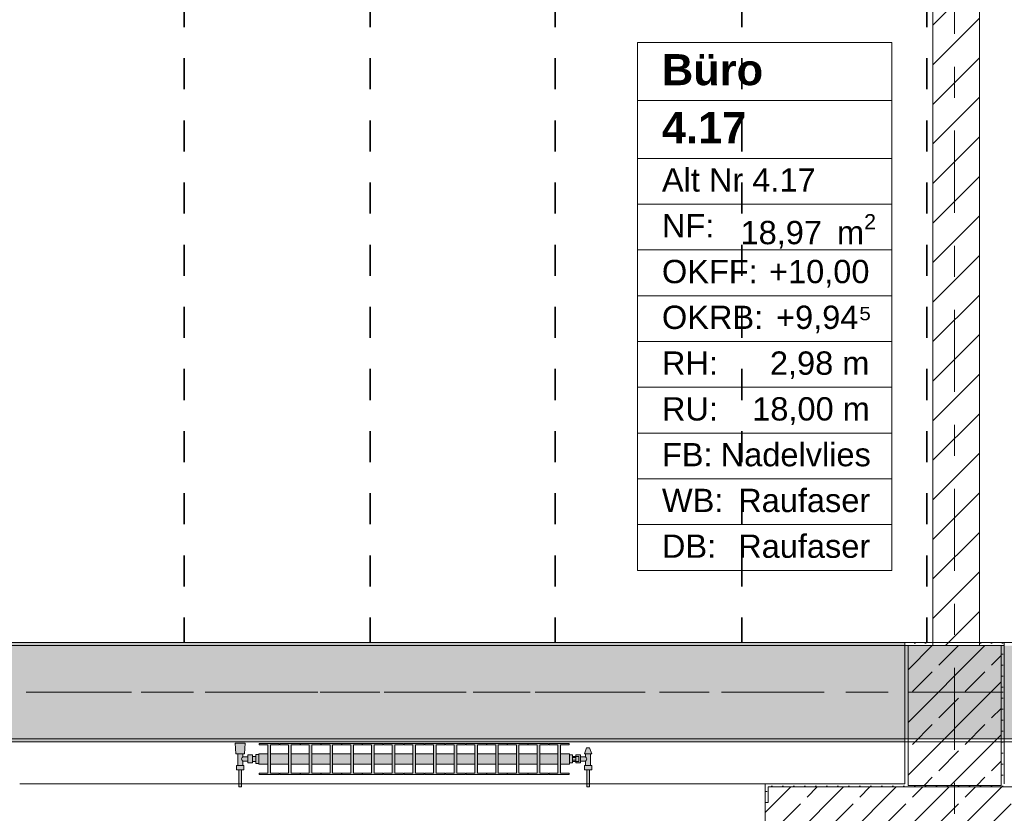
# Model space of a CAD drawing. Header units: metres. Extents: x -3.6 to 84.5, y -11 to 16.8.
# Tile 15 of 229: x 4.7 to 7.9, y 0.2 to 2.7. Entities that reach past the tile are written whole.
import ezdxf

# ---------------------------------------------------------------- set-up
doc = ezdxf.new("R2010")
doc.units = ezdxf.units.M
doc.header["$MEASUREMENT"] = 0
for name, pattern in [('Achse', [0.2, 0.1, -0.05, 0, -0.05]), ('Strichlinie doppelt', [0.546806, 0.264583, -0.105833, 0.070556, -0.105833]), ('Wipeout_Contour', [1, 0, -1])]:
    doc.linetypes.add(name, pattern=pattern)
for name, color, linetype in [('155 - Bemaßung_ Beschriftung.Ausbau - Deckenelemente', 7, 'Continuous'), ('401 - Zone.Raum_ Raumbegrenzung_ Whg.', 7, 'Continuous'), ('451 - Universal.Achsen Raster', 7, 'Continuous'), ('604 - Struktur.Wand Aussen', 7, 'Continuous'), ('605 - Struktur.Wand Innen', 7, 'Continuous'), ('607 - Struktur.Stütze', 7, 'Continuous'), ('608 - Struktur.Träger', 7, 'Continuous'), ('801 - HKLSE.Heizung_ Klima_ Lüftung', 7, 'Continuous')]:
    doc.layers.add(name, color=color, linetype=linetype)
doc.styles.add('ERSTELLTER_STIL_1', font='txt')
doc.styles.add('ERSTELLTER_STIL_2', font='txt')
pattern_1 = [(45, (0, 0), (-0.08485281, 0.08485281), []), (45, (-0.04243, 0.04243), (-0.08485281, 0.08485281), [0.09, -0.03])]
pattern_2 = [(45, (0, 0), (-0.01767767, 0.01767767), [0, -0.025])]

msp = doc.modelspace()

# ---------------------------------------------------------------- hatches: boundary and pattern name
at = {"layer": '604 - Struktur.Wand Aussen', "linetype": 'Continuous', "lineweight": 0, "true_color": 0x000000}
h = msp.add_hatch(dxfattribs=at)
h.set_pattern_fill('Gips_0001', color=18, style=0, pattern_type=2)
h.set_pattern_definition(pattern_2)
h.paths.add_polyline_path([(7.13, 0.255), (7.12, 0.255), (7.12, 0.195), (7.13, 0.195)])
h = msp.add_hatch(dxfattribs=at)
h.set_pattern_fill('Gips_0001', color=18, style=0, pattern_type=2)
h.set_pattern_definition(pattern_2)
h.paths.add_polyline_path([(7.13, 0.245), (7.57, 0.245), (7.57, 0.255), (7.13, 0.255)])
h = msp.add_hatch(dxfattribs=at)
h.set_pattern_fill('Beton__Stahlbeton_0001', color=18, style=0, pattern_type=2)
h.set_pattern_definition(pattern_1)
h.paths.add_polyline_path([(7.12, 0.195), (7.12, 0.125), (7.13, 0.125), (7.16, 0.125), (7.16, 0.005), (8.28, 0.005), (8.28, 0.125), (8.31, 0.125), (8.32, 0.125), (8.32, 0.195), (8.31, 0.195), (8.31, 0.245), (7.13, 0.245), (7.13, 0.195)])
at = {"layer": '607 - Struktur.Stütze', "linetype": 'Continuous', "lineweight": 0, "true_color": 0x000000}
h = msp.add_hatch(dxfattribs=at)
h.set_pattern_fill('Gips_0001', color=18, style=0, pattern_type=2)
h.set_pattern_definition(pattern_2)
h.paths.add_polyline_path([(7.57, 0.71), (7.57, 0.255), (7.58, 0.255), (7.58, 0.7), (7.66, 0.7), (7.66, 0.71)])
h = msp.add_hatch(dxfattribs=at)
h.set_pattern_fill('Beton__Stahlbeton_0001', color=18, style=0, pattern_type=2)
h.set_pattern_definition(pattern_1)
h.paths.add_polyline_path([(7.58, 0.25), (7.88, 0.25), (7.88, 0.7), (7.58, 0.7)])
h = msp.add_hatch(dxfattribs=at)
h.set_pattern_fill('Gips_0001', color=18, style=0, pattern_type=2)
h.set_pattern_definition(pattern_2)
h.paths.add_polyline_path([(7.89, 0.71), (7.81, 0.71), (7.81, 0.7), (7.88, 0.7), (7.88, 0.255), (7.89, 0.255)])
h = msp.add_hatch(dxfattribs=at)
h.set_pattern_fill('Gips_0001', color=18, style=0, pattern_type=2)
h.set_pattern_definition(pattern_2)
h.paths.add_polyline_path([(7.57, 0.255), (7.57, 0.245), (7.89, 0.245), (7.89, 0.255), (7.88, 0.255), (7.88, 0.25), (7.58, 0.25), (7.58, 0.255)])
at = {"layer": '608 - Struktur.Träger', "linetype": 'Continuous', "lineweight": 0, "true_color": 0x000000}
h = msp.add_hatch(dxfattribs=at)
h.set_pattern_fill('Gips_0001', color=18, style=0, pattern_type=2)
h.set_pattern_definition(pattern_2)
h.paths.add_polyline_path([(4.29, 0.71), (4.29, 0.7), (7.57, 0.7), (7.57, 0.71)])
h = msp.add_hatch(dxfattribs=at)
h.set_pattern_fill('Gips_0001', color=18, style=0, pattern_type=2)
h.set_pattern_definition(pattern_2)
h.paths.add_polyline_path([(7.57, 0.4), (4.29, 0.4), (4.29, 0.39), (7.57, 0.39)])
at = {"layer": '801 - HKLSE.Heizung_ Klima_ Lüftung', "linetype": 'Continuous', "lineweight": 0, "true_color": 0x3a3a3a}
for points in [[(5.49, 0.3497), (5.48, 0.3497), (5.48, 0.343), (5.47, 0.343), (5.47, 0.348), (5.455, 0.348), (5.455, 0.342), (5.438, 0.342), (5.438, 0.351), (5.444, 0.351), (5.446, 0.386), (5.414, 0.386), (5.416, 0.351), (5.422, 0.351), (5.422, 0.314), (5.418, 0.314), (5.418, 0.3), (5.426, 0.3), (5.426, 0.245), (5.434, 0.245), (5.434, 0.3), (5.442, 0.3), (5.442, 0.314), (5.438, 0.314), (5.438, 0.328), (5.455, 0.328), (5.455, 0.322), (5.47, 0.322), (5.47, 0.327), (5.48, 0.327), (5.48, 0.3203), (5.49, 0.3203)], [(5.49, 0.3183), (5.5192, 0.3183), (5.5192, 0.2892), (5.4908, 0.2892), (5.4908, 0.285), (5.5558, 0.285), (5.5558, 0.2892), (5.5275, 0.2892), (5.5275, 0.3183), (5.5858, 0.3183), (5.5858, 0.2892), (5.5575, 0.2892), (5.5575, 0.285), (5.6225, 0.285), (5.6225, 0.2892), (5.5942, 0.2892), (5.5942, 0.3183), (5.6525, 0.3183), (5.6525, 0.2892), (5.6242, 0.2892), (5.6242, 0.285), (5.6892, 0.285), (5.6892, 0.2892), (5.6608, 0.2892), (5.6608, 0.3183), (5.7192, 0.3183), (5.7192, 0.2892), (5.6908, 0.2892), (5.6908, 0.285), (5.7558, 0.285), (5.7558, 0.2892), (5.7275, 0.2892), (5.7275, 0.3183), (5.7858, 0.3183), (5.7858, 0.2892), (5.7575, 0.2892), (5.7575, 0.285), (5.8225, 0.285), (5.8225, 0.2892), (5.7942, 0.2892), (5.7942, 0.3183), (5.8525, 0.3183), (5.8525, 0.2892), (5.8242, 0.2892), (5.8242, 0.285), (5.8892, 0.285), (5.8892, 0.2892), (5.8608, 0.2892), (5.8608, 0.3183), (5.9192, 0.3183), (5.9192, 0.2892), (5.8908, 0.2892), (5.8908, 0.285), (5.9558, 0.285), (5.9558, 0.2892), (5.9275, 0.2892), (5.9275, 0.3183), (5.9858, 0.3183), (5.9858, 0.2892), (5.9575, 0.2892), (5.9575, 0.285), (6.0225, 0.285), (6.0225, 0.2892), (5.9942, 0.2892), (5.9942, 0.3183), (6.0525, 0.3183), (6.0525, 0.2892), (6.0242, 0.2892), (6.0242, 0.285), (6.0892, 0.285), (6.0892, 0.2892), (6.0608, 0.2892), (6.0608, 0.3183), (6.1192, 0.3183), (6.1192, 0.2892), (6.0908, 0.2892), (6.0908, 0.285), (6.1558, 0.285), (6.1558, 0.2892), (6.1275, 0.2892), (6.1275, 0.3183), (6.1858, 0.3183), (6.1858, 0.2892), (6.1575, 0.2892), (6.1575, 0.285), (6.2225, 0.285), (6.2225, 0.2892), (6.1942, 0.2892), (6.1942, 0.3183), (6.2525, 0.3183), (6.2525, 0.2892), (6.2242, 0.2892), (6.2242, 0.285), (6.2892, 0.285), (6.2892, 0.2892), (6.2608, 0.2892), (6.2608, 0.3183), (6.3192, 0.3183), (6.3192, 0.2892), (6.2908, 0.2892), (6.2908, 0.285), (6.3558, 0.285), (6.3558, 0.2892), (6.3275, 0.2892), (6.3275, 0.3183), (6.3858, 0.3183), (6.3858, 0.2892), (6.3575, 0.2892), (6.3575, 0.285), (6.4225, 0.285), (6.4225, 0.2892), (6.3942, 0.2892), (6.3942, 0.3183), (6.4525, 0.3183), (6.4525, 0.2892), (6.4242, 0.2892), (6.4242, 0.285), (6.4892, 0.285), (6.4892, 0.2892), (6.4608, 0.2892), (6.4608, 0.3183), (6.49, 0.3183), (6.49, 0.3517), (6.4608, 0.3517), (6.4608, 0.3808), (6.4892, 0.3808), (6.4892, 0.385), (6.4242, 0.385), (6.4242, 0.3808), (6.4525, 0.3808), (6.4525, 0.3517), (6.3942, 0.3517), (6.3942, 0.3808), (6.4225, 0.3808), (6.4225, 0.385), (6.3575, 0.385), (6.3575, 0.3808), (6.3858, 0.3808), (6.3858, 0.3517), (6.3275, 0.3517), (6.3275, 0.3808), (6.3558, 0.3808), (6.3558, 0.385), (6.2908, 0.385), (6.2908, 0.3808), (6.3192, 0.3808), (6.3192, 0.3517), (6.2608, 0.3517), (6.2608, 0.3808), (6.2892, 0.3808), (6.2892, 0.385), (6.2242, 0.385), (6.2242, 0.3808), (6.2525, 0.3808), (6.2525, 0.3517), (6.1942, 0.3517), (6.1942, 0.3808), (6.2225, 0.3808), (6.2225, 0.385), (6.1575, 0.385), (6.1575, 0.3808), (6.1858, 0.3808), (6.1858, 0.3517), (6.1275, 0.3517), (6.1275, 0.3808), (6.1558, 0.3808), (6.1558, 0.385), (6.0908, 0.385), (6.0908, 0.3808), (6.1192, 0.3808), (6.1192, 0.3517), (6.0608, 0.3517), (6.0608, 0.3808), (6.0892, 0.3808), (6.0892, 0.385), (6.0242, 0.385), (6.0242, 0.3808), (6.0525, 0.3808), (6.0525, 0.3517), (5.9942, 0.3517), (5.9942, 0.3808), (6.0225, 0.3808), (6.0225, 0.385), (5.9575, 0.385), (5.9575, 0.3808), (5.9858, 0.3808), (5.9858, 0.3517), (5.9275, 0.3517), (5.9275, 0.3808), (5.9558, 0.3808), (5.9558, 0.385), (5.8908, 0.385), (5.8908, 0.3808), (5.9192, 0.3808), (5.9192, 0.3517), (5.8608, 0.3517), (5.8608, 0.3808), (5.8892, 0.3808), (5.8892, 0.385), (5.8242, 0.385), (5.8242, 0.3808), (5.8525, 0.3808), (5.8525, 0.3517), (5.7942, 0.3517), (5.7942, 0.3808), (5.8225, 0.3808), (5.8225, 0.385), (5.7575, 0.385), (5.7575, 0.3808), (5.7858, 0.3808), (5.7858, 0.3517), (5.7275, 0.3517), (5.7275, 0.3808), (5.7558, 0.3808), (5.7558, 0.385), (5.6908, 0.385), (5.6908, 0.3808), (5.7192, 0.3808), (5.7192, 0.3517), (5.6608, 0.3517), (5.6608, 0.3808), (5.6892, 0.3808), (5.6892, 0.385), (5.6242, 0.385), (5.6242, 0.3808), (5.6525, 0.3808), (5.6525, 0.3517), (5.5942, 0.3517), (5.5942, 0.3808), (5.6225, 0.3808), (5.6225, 0.385), (5.5575, 0.385), (5.5575, 0.3808), (5.5858, 0.3808), (5.5858, 0.3517), (5.5275, 0.3517), (5.5275, 0.3808), (5.5558, 0.3808), (5.5558, 0.385), (5.4908, 0.385), (5.4908, 0.3808), (5.5192, 0.3808), (5.5192, 0.3517), (5.49, 0.3517)], [(6.49, 0.348), (6.49, 0.322), (6.5, 0.322), (6.5, 0.327), (6.51, 0.327), (6.51, 0.322), (6.525, 0.322), (6.525, 0.328), (6.542, 0.328), (6.542, 0.314), (6.538, 0.314), (6.538, 0.3), (6.546, 0.3), (6.546, 0.245), (6.554, 0.245), (6.554, 0.3), (6.562, 0.3), (6.562, 0.314), (6.558, 0.314), (6.558, 0.351), (6.562, 0.351), (6.555, 0.371), (6.545, 0.371), (6.538, 0.351), (6.542, 0.351), (6.542, 0.342), (6.525, 0.342), (6.525, 0.348), (6.51, 0.348), (6.51, 0.343), (6.5, 0.343), (6.5, 0.348)]]:
    msp.add_hatch(color=250, dxfattribs=at).paths.add_polyline_path(points)

# ---------------------------------------------------------------- linework, layer by layer
at = {"layer": '155 - Bemaßung_ Beschriftung.Ausbau - Deckenelemente', "color": 7, "linetype": 'Achse', "lineweight": 35}
for p, q in [((5.25, 5.19), (5.25, 0.71)), ((5.848, 5.19), (5.848, 0.71)), ((6.444, 5.19), (6.444, 0.71)), ((7.045, 5.19), (7.045, 0.71)), ((7.641, 5.19), (7.641, 0.71))]:
    msp.add_line(p, q, dxfattribs=at)
at = {"layer": '401 - Zone.Raum_ Raumbegrenzung_ Whg.', "color": 7, "linetype": 'Continuous', "lineweight": 9}
for p, q in [((7.528, 2.6408), (6.7091, 2.6408)), ((6.7091, 2.6408), (6.7091, 0.9417)), ((6.7091, 2.6408), (7.528, 2.6408)), ((6.7091, 2.4542), (6.7091, 2.6408)), ((7.528, 0.9417), (7.528, 2.6408)), ((7.528, 2.6408), (7.528, 2.4542)), ((7.528, 2.4542), (6.7091, 2.4542)), ((6.7091, 2.4542), (7.528, 2.4542)), ((6.7091, 2.2676), (6.7091, 2.4542)), ((7.528, 2.4542), (7.528, 2.2676)), ((7.528, 2.2676), (6.7091, 2.2676)), ((6.7091, 2.2676), (7.528, 2.2676)), ((6.7091, 2.1203), (6.7091, 2.2676)), ((7.528, 2.2676), (7.528, 2.1203)), ((7.528, 2.1203), (6.7091, 2.1203)), ((6.7091, 2.1203), (7.528, 2.1203)), ((6.7091, 1.973), (6.7091, 2.1203)), ((7.528, 2.1203), (7.528, 1.973)), ((7.528, 1.973), (6.7091, 1.973)), ((6.7091, 1.973), (7.528, 1.973)), ((6.7091, 1.8256), (6.7091, 1.973)), ((7.528, 1.973), (7.528, 1.8256)), ((7.528, 1.8256), (6.7091, 1.8256)), ((6.7091, 1.8256), (7.528, 1.8256)), ((6.7091, 1.6783), (6.7091, 1.8256)), ((7.528, 1.8256), (7.528, 1.6783)), ((7.528, 1.6783), (6.7091, 1.6783)), ((6.7091, 1.6783), (7.528, 1.6783)), ((6.7091, 1.531), (6.7091, 1.6783)), ((7.528, 1.6783), (7.528, 1.531)), ((7.528, 1.531), (6.7091, 1.531)), ((6.7091, 1.531), (7.528, 1.531)), ((6.7091, 1.3837), (6.7091, 1.531)), ((7.528, 1.531), (7.528, 1.3837)), ((7.528, 1.3837), (6.7091, 1.3837)), ((6.7091, 1.3837), (7.528, 1.3837)), ((6.7091, 1.2364), (6.7091, 1.3837)), ((7.528, 1.3837), (7.528, 1.2364)), ((7.528, 1.2364), (6.7091, 1.2364)), ((6.7091, 1.2364), (7.528, 1.2364)), ((6.7091, 1.089), (6.7091, 1.2364)), ((7.528, 1.2364), (7.528, 1.089)), ((7.528, 1.089), (6.7091, 1.089)), ((6.7091, 1.089), (7.528, 1.089)), ((6.7091, 0.9417), (6.7091, 1.089)), ((7.528, 1.089), (7.528, 0.9417)), ((6.7091, 0.9417), (7.528, 0.9417)), ((7.528, 0.9417), (6.7091, 0.9417))]:
    msp.add_line(p, q, dxfattribs=at)
at = {"layer": '451 - Universal.Achsen Raster', "color": 160, "linetype": 'Strichlinie doppelt', "lineweight": 9, "true_color": 0x3232ff}
msp.add_line((64.935, 0.55), (-3.175, 0.55), dxfattribs=at)
at = {"layer": '604 - Struktur.Wand Aussen', "color": 7, "linetype": 'Continuous', "lineweight": 13}
for p, q in [((7.12, 0.255), (4.72, 0.255)), ((8.31, 0.245), (7.13, 0.245)), ((7.13, 0.245), (7.13, 0.195)), ((7.12, 0.125), (7.12, 0.195))]:
    msp.add_line(p, q, dxfattribs=at)
at = {"layer": '604 - Struktur.Wand Aussen', "color": 7, "linetype": 'Continuous', "lineweight": 5}
for p, q in [((7.12, 0.245), (7.12, 0.255)), ((7.13, 0.255), (7.12, 0.255)), ((7.12, 0.195), (7.12, 0.245)), ((7.13, 0.195), (7.12, 0.195))]:
    msp.add_line(p, q, dxfattribs=at)
at = {"layer": '604 - Struktur.Wand Aussen', "color": 7, "linetype": 'Continuous', "lineweight": 5, "flags": 128}
msp.add_lwpolyline([(7.57, 0.255), (7.13, 0.255)], dxfattribs=at)
at = {"layer": '607 - Struktur.Stütze', "color": 7, "linetype": 'Continuous', "lineweight": 5, "flags": 128}
for points in [[(7.66, 0.71), (7.57, 0.71), (7.57, 0.255)], [(7.89, 0.255), (7.89, 0.71), (7.81, 0.71)]]:
    msp.add_lwpolyline(points, dxfattribs=at)
at = {"layer": '607 - Struktur.Stütze', "color": 7, "linetype": 'Continuous', "lineweight": 13, "flags": 128}
msp.add_lwpolyline([(7.58, 0.25), (7.88, 0.25), (7.88, 0.7), (7.58, 0.7)], close=True, dxfattribs=at)
at = {"layer": '608 - Struktur.Träger', "color": 7, "linetype": 'Continuous', "lineweight": 5}
for p, q in [((7.57, 0.71), (4.29, 0.71)), ((7.57, 0.71), (7.57, 0.7)), ((7.57, 0.39), (4.29, 0.39)), ((7.57, 0.4), (7.57, 0.39))]:
    msp.add_line(p, q, dxfattribs=at)
at = {"layer": '608 - Struktur.Träger', "color": 7, "linetype": 'Continuous', "lineweight": 13}
for p, q in [((7.57, 0.7), (4.29, 0.7)), ((0.38, 0.39), (61.88, 0.39))]:
    msp.add_line(p, q, dxfattribs=at)
at = {"layer": '608 - Struktur.Träger', "color": 7, "linetype": 'Achse', "lineweight": 9}
msp.add_line((0.38, 0.55), (61.88, 0.55), dxfattribs=at)
at = {"layer": '608 - Struktur.Träger', "color": 7, "linetype": 'Continuous', "lineweight": 13, "flags": 128}
msp.add_lwpolyline([(14.77, 0.4), (11.49, 0.4), (11.17, 0.4), (7.89, 0.4), (7.57, 0.4), (4.29, 0.4), (3.97, 0.4), (0.69, 0.4), (0.38, 0.4)], dxfattribs=at)
at = {"layer": '801 - HKLSE.Heizung_ Klima_ Lüftung', "color": 7, "linetype": 'Continuous', "lineweight": 5, "true_color": 0xebebeb}
for p, q in [((5.4187, 0.386), (5.414, 0.386)), ((5.414, 0.386), (5.4187, 0.386)), ((5.416, 0.351), (5.414, 0.386)), ((5.43, 0.386), (5.4187, 0.386)), ((5.4187, 0.386), (5.43, 0.386)), ((5.4413, 0.386), (5.43, 0.386)), ((5.43, 0.386), (5.4413, 0.386)), ((5.4413, 0.386), (5.446, 0.386)), ((5.446, 0.386), (5.4413, 0.386)), ((5.444, 0.351), (5.446, 0.386)), ((5.4908, 0.385), (5.5558, 0.385)), ((5.4908, 0.3808), (5.4908, 0.385)), ((5.4908, 0.385), (5.5558, 0.385)), ((5.4908, 0.3808), (5.4908, 0.385)), ((5.5192, 0.3808), (5.4908, 0.3808)), ((5.5192, 0.2892), (5.5192, 0.3808)), ((5.5558, 0.3808), (5.5275, 0.3808)), ((5.5275, 0.3808), (5.5275, 0.2892)), ((5.5558, 0.385), (5.5558, 0.3808)), ((5.5575, 0.385), (5.6225, 0.385)), ((5.5575, 0.3808), (5.5575, 0.385)), ((5.5575, 0.385), (5.6225, 0.385)), ((5.5575, 0.3808), (5.5575, 0.385)), ((5.5858, 0.3808), (5.5575, 0.3808)), ((5.5858, 0.2892), (5.5858, 0.3808)), ((5.6225, 0.3808), (5.5942, 0.3808)), ((5.5942, 0.3808), (5.5942, 0.2892)), ((5.6225, 0.385), (5.6225, 0.3808)), ((5.6225, 0.385), (5.6225, 0.3808)), ((5.6242, 0.385), (5.6892, 0.385)), ((5.6242, 0.385), (5.6892, 0.385)), ((5.6242, 0.3808), (5.6242, 0.385)), ((5.6525, 0.3808), (5.6242, 0.3808)), ((5.6525, 0.2892), (5.6525, 0.3808)), ((5.6892, 0.3808), (5.6608, 0.3808)), ((5.6608, 0.3808), (5.6608, 0.2892)), ((5.6892, 0.385), (5.6892, 0.3808)), ((5.6892, 0.385), (5.6892, 0.3808)), ((5.6908, 0.385), (5.7558, 0.385)), ((5.6908, 0.385), (5.7558, 0.385)), ((5.6908, 0.3808), (5.6908, 0.385)), ((5.7192, 0.3808), (5.6908, 0.3808)), ((5.7192, 0.2892), (5.7192, 0.3808)), ((5.7558, 0.3808), (5.7275, 0.3808)), ((5.7275, 0.3808), (5.7275, 0.2892)), ((5.7558, 0.385), (5.7558, 0.3808)), ((5.7575, 0.385), (5.8225, 0.385)), ((5.7575, 0.3808), (5.7575, 0.385)), ((5.7575, 0.385), (5.8225, 0.385)), ((5.7575, 0.3808), (5.7575, 0.385)), ((5.7858, 0.3808), (5.7575, 0.3808)), ((5.7858, 0.2892), (5.7858, 0.3808)), ((5.8225, 0.3808), (5.7942, 0.3808)), ((5.7942, 0.3808), (5.7942, 0.2892)), ((5.8225, 0.385), (5.8225, 0.3808)), ((5.8225, 0.385), (5.8225, 0.3808)), ((5.8242, 0.385), (5.8892, 0.385)), ((5.8242, 0.385), (5.8892, 0.385)), ((5.8242, 0.3808), (5.8242, 0.385)), ((5.8525, 0.3808), (5.8242, 0.3808)), ((5.8525, 0.2892), (5.8525, 0.3808)), ((5.8892, 0.3808), (5.8608, 0.3808)), ((5.8608, 0.3808), (5.8608, 0.2892)), ((5.8892, 0.385), (5.8892, 0.3808)), ((5.8908, 0.385), (5.9558, 0.385)), ((5.8908, 0.3808), (5.8908, 0.385)), ((5.8908, 0.385), (5.9558, 0.385)), ((5.8908, 0.3808), (5.8908, 0.385)), ((5.9192, 0.3808), (5.8908, 0.3808)), ((5.9192, 0.2892), (5.9192, 0.3808)), ((5.9558, 0.3808), (5.9275, 0.3808)), ((5.9275, 0.3808), (5.9275, 0.2892)), ((5.9558, 0.385), (5.9558, 0.3808)), ((5.9575, 0.385), (6.0225, 0.385)), ((5.9575, 0.385), (6.0225, 0.385)), ((5.9575, 0.3808), (5.9575, 0.385)), ((5.9858, 0.3808), (5.9575, 0.3808)), ((5.9858, 0.2892), (5.9858, 0.3808)), ((6.0225, 0.3808), (5.9942, 0.3808)), ((5.9942, 0.3808), (5.9942, 0.2892)), ((6.0225, 0.385), (6.0225, 0.3808)), ((6.0225, 0.385), (6.0225, 0.3808)), ((6.0242, 0.385), (6.0892, 0.385)), ((6.0242, 0.385), (6.0892, 0.385)), ((6.0242, 0.3808), (6.0242, 0.385)), ((6.0525, 0.3808), (6.0242, 0.3808)), ((6.0525, 0.2892), (6.0525, 0.3808)), ((6.0892, 0.3808), (6.0608, 0.3808)), ((6.0608, 0.3808), (6.0608, 0.2892)), ((6.0892, 0.385), (6.0892, 0.3808)), ((6.0892, 0.385), (6.0892, 0.3808)), ((6.0908, 0.385), (6.1558, 0.385)), ((6.0908, 0.3808), (6.0908, 0.385)), ((6.0908, 0.385), (6.1558, 0.385)), ((6.0908, 0.3808), (6.0908, 0.385)), ((6.1192, 0.3808), (6.0908, 0.3808)), ((6.1192, 0.2892), (6.1192, 0.3808)), ((6.1558, 0.3808), (6.1275, 0.3808)), ((6.1275, 0.3808), (6.1275, 0.2892)), ((6.1558, 0.385), (6.1558, 0.3808)), ((6.1575, 0.385), (6.2225, 0.385)), ((6.1575, 0.385), (6.2225, 0.385)), ((6.1575, 0.3808), (6.1575, 0.385)), ((6.1858, 0.3808), (6.1575, 0.3808)), ((6.1858, 0.2892), (6.1858, 0.3808)), ((6.2225, 0.3808), (6.1942, 0.3808)), ((6.1942, 0.3808), (6.1942, 0.2892)), ((6.2225, 0.385), (6.2225, 0.3808)), ((6.2242, 0.385), (6.2892, 0.385)), ((6.2242, 0.385), (6.2892, 0.385)), ((6.2242, 0.3808), (6.2242, 0.385)), ((6.2525, 0.3808), (6.2242, 0.3808)), ((6.2525, 0.2892), (6.2525, 0.3808)), ((6.2892, 0.3808), (6.2608, 0.3808)), ((6.2608, 0.3808), (6.2608, 0.2892)), ((6.2892, 0.385), (6.2892, 0.3808)), ((6.2892, 0.385), (6.2892, 0.3808)), ((6.2908, 0.385), (6.3558, 0.385)), ((6.2908, 0.3808), (6.2908, 0.385)), ((6.2908, 0.385), (6.3558, 0.385)), ((6.2908, 0.3808), (6.2908, 0.385)), ((6.3192, 0.3808), (6.2908, 0.3808)), ((6.3192, 0.2892), (6.3192, 0.3808)), ((6.3558, 0.3808), (6.3275, 0.3808)), ((6.3275, 0.3808), (6.3275, 0.2892)), ((6.3558, 0.385), (6.3558, 0.3808)), ((6.3575, 0.385), (6.4225, 0.385)), ((6.3575, 0.3808), (6.3575, 0.385)), ((6.3575, 0.385), (6.4225, 0.385)), ((6.3575, 0.3808), (6.3575, 0.385)), ((6.3858, 0.3808), (6.3575, 0.3808)), ((6.3858, 0.2892), (6.3858, 0.3808)), ((6.4225, 0.3808), (6.3942, 0.3808)), ((6.3942, 0.3808), (6.3942, 0.2892)), ((6.4225, 0.385), (6.4225, 0.3808)), ((6.4225, 0.385), (6.4225, 0.3808)), ((6.4242, 0.385), (6.4892, 0.385)), ((6.4242, 0.3808), (6.4242, 0.385)), ((6.4242, 0.385), (6.4892, 0.385)), ((6.4242, 0.3808), (6.4242, 0.385)), ((6.4525, 0.3808), (6.4242, 0.3808)), ((6.4525, 0.2892), (6.4525, 0.3808)), ((6.4892, 0.3808), (6.4608, 0.3808)), ((6.4608, 0.3808), (6.4608, 0.2892)), ((6.4892, 0.385), (6.4892, 0.3808)), ((5.4201, 0.351), (5.416, 0.351)), ((5.43, 0.351), (5.4201, 0.351)), ((5.422, 0.314), (5.422, 0.351)), ((5.4399, 0.351), (5.43, 0.351)), ((5.438, 0.342), (5.438, 0.351)), ((5.444, 0.351), (5.4399, 0.351)), ((5.48, 0.335), (5.48, 0.3497)), ((5.48, 0.3497), (5.49, 0.3497)), ((5.48, 0.3497), (5.49, 0.3497)), ((5.48, 0.335), (5.48, 0.3497)), ((5.48, 0.3497), (5.49, 0.3497)), ((5.48, 0.3497), (5.49, 0.3497)), ((5.49, 0.3468), (5.49, 0.3517)), ((5.49, 0.3517), (5.5192, 0.3517)), ((5.5275, 0.3517), (5.5858, 0.3517)), ((5.5942, 0.3517), (5.6525, 0.3517)), ((5.6608, 0.3517), (5.7192, 0.3517)), ((5.7275, 0.3517), (5.7858, 0.3517)), ((5.7942, 0.3517), (5.8525, 0.3517)), ((5.8608, 0.3517), (5.9192, 0.3517)), ((5.9275, 0.3517), (5.9858, 0.3517)), ((5.9942, 0.3517), (6.0525, 0.3517)), ((6.0608, 0.3517), (6.1192, 0.3517)), ((6.1275, 0.3517), (6.1858, 0.3517)), ((6.1942, 0.3517), (6.2525, 0.3517)), ((6.2608, 0.3517), (6.3192, 0.3517)), ((6.3275, 0.3517), (6.3858, 0.3517)), ((6.3942, 0.3517), (6.4525, 0.3517)), ((6.4608, 0.3517), (6.49, 0.3517)), ((6.49, 0.3468), (6.49, 0.3517)), ((6.538, 0.351), (6.545, 0.371)), ((6.538, 0.351), (6.5415, 0.351)), ((6.5415, 0.351), (6.55, 0.351)), ((6.542, 0.342), (6.542, 0.351)), ((6.545, 0.371), (6.5465, 0.371)), ((6.5465, 0.371), (6.55, 0.371)), ((6.55, 0.371), (6.5535, 0.371)), ((6.55, 0.351), (6.5585, 0.351)), ((6.5535, 0.371), (6.555, 0.371)), ((6.562, 0.351), (6.555, 0.371)), ((6.558, 0.314), (6.558, 0.351)), ((6.5585, 0.351), (6.562, 0.351)), ((5.4339, 0.335), (5.4353, 0.3379)), ((5.4353, 0.3321), (5.4339, 0.335)), ((5.4358, 0.3389), (5.4363, 0.3399)), ((5.4363, 0.3301), (5.4358, 0.3311)), ((5.4363, 0.3399), (5.438, 0.342)), ((5.438, 0.328), (5.4363, 0.3301)), ((5.438, 0.342), (5.455, 0.342)), ((5.438, 0.314), (5.438, 0.328)), ((5.438, 0.328), (5.455, 0.328)), ((5.455, 0.3415), (5.455, 0.348)), ((5.455, 0.348), (5.47, 0.348)), ((5.455, 0.3285), (5.455, 0.3415)), ((5.455, 0.322), (5.455, 0.3285)), ((5.455, 0.322), (5.47, 0.322)), ((5.47, 0.3415), (5.47, 0.348)), ((5.47, 0.343), (5.48, 0.343)), ((5.47, 0.3285), (5.47, 0.3415)), ((5.47, 0.322), (5.47, 0.3285)), ((5.47, 0.327), (5.48, 0.327)), ((5.48, 0.3407), (5.48, 0.343)), ((5.48, 0.335), (5.48, 0.3407)), ((5.48, 0.3203), (5.48, 0.335)), ((5.48, 0.3203), (5.48, 0.335)), ((5.48, 0.3293), (5.48, 0.335)), ((5.48, 0.327), (5.48, 0.3293)), ((5.48, 0.3203), (5.49, 0.3203)), ((5.48, 0.3203), (5.49, 0.3203)), ((5.49, 0.335), (5.49, 0.3468)), ((5.49, 0.3232), (5.49, 0.335)), ((5.49, 0.3183), (5.49, 0.3232)), ((5.49, 0.3183), (5.5192, 0.3183)), ((5.5275, 0.3183), (5.5858, 0.3183)), ((5.5942, 0.3183), (5.6525, 0.3183)), ((5.6608, 0.3183), (5.7192, 0.3183)), ((5.7275, 0.3183), (5.7858, 0.3183)), ((5.7942, 0.3183), (5.8525, 0.3183)), ((5.8608, 0.3183), (5.9192, 0.3183)), ((5.9275, 0.3183), (5.9858, 0.3183)), ((5.9942, 0.3183), (6.0525, 0.3183)), ((6.0608, 0.3183), (6.1192, 0.3183)), ((6.1275, 0.3183), (6.1858, 0.3183)), ((6.1942, 0.3183), (6.2525, 0.3183)), ((6.2608, 0.3183), (6.3192, 0.3183)), ((6.3275, 0.3183), (6.3858, 0.3183)), ((6.3942, 0.3183), (6.4525, 0.3183)), ((6.4608, 0.3183), (6.49, 0.3183)), ((6.49, 0.348), (6.5, 0.348)), ((6.49, 0.348), (6.5, 0.348)), ((6.49, 0.348), (6.5, 0.348)), ((6.49, 0.348), (6.5, 0.348)), ((6.49, 0.335), (6.49, 0.3468)), ((6.49, 0.3232), (6.49, 0.335)), ((6.49, 0.3183), (6.49, 0.3232)), ((6.49, 0.322), (6.5, 0.322)), ((6.5, 0.335), (6.5, 0.348)), ((6.51, 0.343), (6.5, 0.343)), ((6.5, 0.3393), (6.51, 0.3393)), ((6.5, 0.322), (6.5, 0.335)), ((6.5, 0.3307), (6.51, 0.3307)), ((6.51, 0.327), (6.5, 0.327)), ((6.51, 0.3415), (6.51, 0.348)), ((6.51, 0.348), (6.51, 0.343)), ((6.525, 0.348), (6.51, 0.348)), ((6.51, 0.3407), (6.51, 0.343)), ((6.51, 0.343), (6.52, 0.343)), ((6.51, 0.3407), (6.51, 0.343)), ((6.51, 0.3393), (6.51, 0.3415)), ((6.51, 0.335), (6.51, 0.3407)), ((6.51, 0.3393), (6.51, 0.3407)), ((6.51, 0.335), (6.51, 0.3393)), ((6.51, 0.3307), (6.51, 0.335)), ((6.51, 0.3293), (6.51, 0.335)), ((6.51, 0.3285), (6.51, 0.3307)), ((6.51, 0.3293), (6.51, 0.3307)), ((6.51, 0.327), (6.51, 0.3293)), ((6.51, 0.327), (6.51, 0.3293)), ((6.51, 0.322), (6.51, 0.3285)), ((6.51, 0.327), (6.52, 0.327)), ((6.51, 0.327), (6.51, 0.322)), ((6.525, 0.322), (6.51, 0.322)), ((6.52, 0.3407), (6.52, 0.343)), ((6.52, 0.335), (6.52, 0.3407)), ((6.52, 0.3293), (6.52, 0.335)), ((6.52, 0.327), (6.52, 0.3293)), ((6.525, 0.3415), (6.525, 0.348)), ((6.542, 0.342), (6.525, 0.342)), ((6.525, 0.3285), (6.525, 0.3415)), ((6.525, 0.322), (6.525, 0.3285)), ((6.542, 0.328), (6.525, 0.328)), ((6.5437, 0.3399), (6.542, 0.342)), ((6.542, 0.328), (6.5437, 0.3301)), ((6.542, 0.314), (6.542, 0.328)), ((6.5442, 0.3389), (6.5437, 0.3399)), ((6.5437, 0.3301), (6.5442, 0.3311)), ((6.5461, 0.335), (6.5447, 0.3379)), ((6.5447, 0.3321), (6.5461, 0.335)), ((5.424, 0.314), (5.418, 0.314)), ((5.418, 0.3), (5.418, 0.314)), ((5.424, 0.3), (5.418, 0.3)), ((5.436, 0.314), (5.424, 0.314)), ((5.436, 0.3), (5.424, 0.3)), ((5.426, 0.245), (5.426, 0.3)), ((5.4272, 0.3), (5.426, 0.3)), ((5.43, 0.3), (5.4272, 0.3)), ((5.4328, 0.3), (5.43, 0.3)), ((5.434, 0.3), (5.4328, 0.3)), ((5.434, 0.245), (5.434, 0.3)), ((5.442, 0.314), (5.436, 0.314)), ((5.442, 0.3), (5.436, 0.3)), ((5.442, 0.3), (5.442, 0.314)), ((5.4908, 0.285), (5.4908, 0.2892)), ((5.4908, 0.285), (5.4908, 0.2892)), ((5.4908, 0.2892), (5.5192, 0.2892)), ((5.5275, 0.2892), (5.5558, 0.2892)), ((5.5558, 0.2892), (5.5558, 0.285)), ((5.5575, 0.285), (5.5575, 0.2892)), ((5.5575, 0.285), (5.5575, 0.2892)), ((5.5575, 0.2892), (5.5858, 0.2892)), ((5.5942, 0.2892), (5.6225, 0.2892)), ((5.6225, 0.2892), (5.6225, 0.285)), ((5.6225, 0.2892), (5.6225, 0.285)), ((5.6242, 0.285), (5.6242, 0.2892)), ((5.6242, 0.2892), (5.6525, 0.2892)), ((5.6608, 0.2892), (5.6892, 0.2892)), ((5.6892, 0.2892), (5.6892, 0.285)), ((5.6892, 0.2892), (5.6892, 0.285)), ((5.6908, 0.285), (5.6908, 0.2892)), ((5.6908, 0.2892), (5.7192, 0.2892)), ((5.7275, 0.2892), (5.7558, 0.2892)), ((5.7558, 0.2892), (5.7558, 0.285)), ((5.7575, 0.285), (5.7575, 0.2892)), ((5.7575, 0.285), (5.7575, 0.2892)), ((5.7575, 0.2892), (5.7858, 0.2892)), ((5.7942, 0.2892), (5.8225, 0.2892)), ((5.8225, 0.2892), (5.8225, 0.285)), ((5.8225, 0.2892), (5.8225, 0.285)), ((5.8242, 0.285), (5.8242, 0.2892)), ((5.8242, 0.2892), (5.8525, 0.2892)), ((5.8608, 0.2892), (5.8892, 0.2892)), ((5.8892, 0.2892), (5.8892, 0.285)), ((5.8908, 0.285), (5.8908, 0.2892)), ((5.8908, 0.285), (5.8908, 0.2892)), ((5.8908, 0.2892), (5.9192, 0.2892)), ((5.9275, 0.2892), (5.9558, 0.2892)), ((5.9558, 0.2892), (5.9558, 0.285)), ((5.9575, 0.285), (5.9575, 0.2892)), ((5.9575, 0.2892), (5.9858, 0.2892)), ((5.9942, 0.2892), (6.0225, 0.2892)), ((6.0225, 0.2892), (6.0225, 0.285)), ((6.0225, 0.2892), (6.0225, 0.285)), ((6.0242, 0.285), (6.0242, 0.2892)), ((6.0242, 0.2892), (6.0525, 0.2892)), ((6.0608, 0.2892), (6.0892, 0.2892)), ((6.0892, 0.2892), (6.0892, 0.285)), ((6.0892, 0.2892), (6.0892, 0.285)), ((6.0908, 0.285), (6.0908, 0.2892)), ((6.0908, 0.285), (6.0908, 0.2892)), ((6.0908, 0.2892), (6.1192, 0.2892)), ((6.1275, 0.2892), (6.1558, 0.2892)), ((6.1558, 0.2892), (6.1558, 0.285)), ((6.1575, 0.285), (6.1575, 0.2892)), ((6.1575, 0.2892), (6.1858, 0.2892)), ((6.1942, 0.2892), (6.2225, 0.2892)), ((6.2225, 0.2892), (6.2225, 0.285)), ((6.2242, 0.285), (6.2242, 0.2892)), ((6.2242, 0.2892), (6.2525, 0.2892)), ((6.2608, 0.2892), (6.2892, 0.2892)), ((6.2892, 0.2892), (6.2892, 0.285)), ((6.2892, 0.2892), (6.2892, 0.285)), ((6.2908, 0.285), (6.2908, 0.2892)), ((6.2908, 0.285), (6.2908, 0.2892)), ((6.2908, 0.2892), (6.3192, 0.2892)), ((6.3275, 0.2892), (6.3558, 0.2892)), ((6.3558, 0.2892), (6.3558, 0.285)), ((6.3575, 0.285), (6.3575, 0.2892)), ((6.3575, 0.285), (6.3575, 0.2892)), ((6.3575, 0.2892), (6.3858, 0.2892)), ((6.3942, 0.2892), (6.4225, 0.2892)), ((6.4225, 0.2892), (6.4225, 0.285)), ((6.4225, 0.2892), (6.4225, 0.285)), ((6.4242, 0.285), (6.4242, 0.2892)), ((6.4242, 0.285), (6.4242, 0.2892)), ((6.4242, 0.2892), (6.4525, 0.2892)), ((6.4608, 0.2892), (6.4892, 0.2892)), ((6.4892, 0.2892), (6.4892, 0.285)), ((6.538, 0.314), (6.544, 0.314)), ((6.538, 0.3), (6.538, 0.314)), ((6.538, 0.3), (6.544, 0.3)), ((6.544, 0.314), (6.556, 0.314)), ((6.544, 0.3), (6.556, 0.3)), ((6.546, 0.245), (6.546, 0.3)), ((6.546, 0.3), (6.5472, 0.3)), ((6.5472, 0.3), (6.55, 0.3)), ((6.55, 0.3), (6.5528, 0.3)), ((6.5528, 0.3), (6.554, 0.3)), ((6.554, 0.245), (6.554, 0.3)), ((6.556, 0.314), (6.562, 0.314)), ((6.556, 0.3), (6.562, 0.3)), ((6.562, 0.3), (6.562, 0.314)), ((5.5558, 0.285), (5.4908, 0.285)), ((5.6225, 0.285), (5.5575, 0.285)), ((5.6892, 0.285), (5.6242, 0.285)), ((5.7558, 0.285), (5.6908, 0.285)), ((5.8225, 0.285), (5.7575, 0.285)), ((5.8892, 0.285), (5.8242, 0.285)), ((5.9558, 0.285), (5.8908, 0.285)), ((6.0225, 0.285), (5.9575, 0.285)), ((6.0892, 0.285), (6.0242, 0.285)), ((6.1558, 0.285), (6.0908, 0.285)), ((6.2225, 0.285), (6.1575, 0.285)), ((6.2892, 0.285), (6.2242, 0.285)), ((6.3558, 0.285), (6.2908, 0.285)), ((6.4225, 0.285), (6.3575, 0.285)), ((6.4892, 0.285), (6.4242, 0.285)), ((5.4272, 0.245), (5.426, 0.245)), ((5.43, 0.245), (5.4272, 0.245)), ((5.4328, 0.245), (5.43, 0.245)), ((5.434, 0.245), (5.4328, 0.245)), ((6.546, 0.245), (6.5472, 0.245)), ((6.5472, 0.245), (6.55, 0.245)), ((6.55, 0.245), (6.5528, 0.245)), ((6.5528, 0.245), (6.554, 0.245))]:
    msp.add_line(p, q, dxfattribs=at)

# ---------------------------------------------------------------- texts
at = {"layer": '401 - Zone.Raum_ Raumbegrenzung_ Whg.', "color": 7, "lineweight": 9, "attachment_point": 1}
for s, insert, char_height, style in [('\\A1;{\\pqj;\\pt0;\\fArial|b1|i0|c0|p38;Büro}', (6.7877, 2.6032), 0.1, 'ERSTELLTER_STIL_1'), ('\\A1;{\\pqj;\\pt0;\\fArial|b1|i0|c0|p38;}', (7.4494, 2.6261), 0.1, 'ERSTELLTER_STIL_1'), ('\\A1;{\\pql;\\pt0;\\fArial|b1|i0|c0|p38;4.17}', (6.7877, 2.4166), 0.1, 'ERSTELLTER_STIL_1'), ('\\A1;{\\pqj;\\pt0;\\fArial|b1|i0|c0|p38;}', (7.4494, 2.4395), 0.1, 'ERSTELLTER_STIL_1'), ('\\A1;{\\pqj;\\pt0;\\fArial|b0|i0|c0|p38;}', (7.4494, 2.2529), 0.075, 'ERSTELLTER_STIL_2'), ('\\A1;{\\pqj;\\pt0;\\fArial|b0|i0|c0|p38;Alt Nr 4.17}', (6.7877, 2.2357), 0.075, 'ERSTELLTER_STIL_2'), ('\\A1;{\\pqj;\\pt0;\\fArial|b0|i0|c0|p38;NF: }', (6.7877, 2.0884), 0.075, 'ERSTELLTER_STIL_2'), ('\\A1;{\\pql;\\pt0,0.05;\\fArial|b0|i0|c0|p38;18,97\\fArial|b0|i0|c0|p38;\\A1{\\H.66x;\\S^  ;}\\fArial|b0|i0|c0|p38; m\\fArial|b0|i0|c0|p38;\\A1{\\H.66x;\\S2^  ;}}', (7.0408, 2.0884), 0.075, 'ERSTELLTER_STIL_2'), ('\\A1;{\\pqj;\\pt0;\\fArial|b0|i0|c0|p38;OKFF: }', (6.7877, 1.9411), 0.075, 'ERSTELLTER_STIL_2'), ('\\A1;{\\pqj;\\pt0;\\fArial|b0|i0|c0|p38;+10,00}', (7.1326, 1.9411), 0.075, 'ERSTELLTER_STIL_2'), ('\\A1;{\\pqj;\\pt0;\\fArial|b0|i0|c0|p38;+9,94⁵}', (7.1552, 1.7938), 0.075, 'ERSTELLTER_STIL_2'), ('\\A1;{\\pqj;\\pt0;\\fArial|b0|i0|c0|p38;OKRB: }', (6.7877, 1.7938), 0.075, 'ERSTELLTER_STIL_2'), ('\\A1;{\\pqj;\\pt0;\\fArial|b0|i0|c0|p38;RH: }', (6.7877, 1.6464), 0.075, 'ERSTELLTER_STIL_2'), ('\\A1;{\\pqj;\\pt0;\\fArial|b0|i0|c0|p38;2,98 m}', (7.1353, 1.6464), 0.075, 'ERSTELLTER_STIL_2'), ('\\A1;{\\pqj;\\pt0;\\fArial|b0|i0|c0|p38;RU: }', (6.7877, 1.4991), 0.075, 'ERSTELLTER_STIL_2'), ('\\A1;{\\pqj;\\pt0;\\fArial|b0|i0|c0|p38;18,00 m}', (7.0784, 1.4991), 0.075, 'ERSTELLTER_STIL_2'), ('\\A1;{\\pqj;\\pt0;\\fArial|b0|i0|c0|p38;FB: }', (6.7877, 1.3518), 0.075, 'ERSTELLTER_STIL_2'), ('\\A1;{\\pqj;\\pt0;\\fArial|b0|i0|c0|p38;Nadelvlies}', (6.9769, 1.3518), 0.075, 'ERSTELLTER_STIL_2'), ('\\A1;{\\pqj;\\pt0;\\fArial|b0|i0|c0|p38;Raufaser}', (7.0332, 1.2045), 0.075, 'ERSTELLTER_STIL_2'), ('\\A1;{\\pqj;\\pt0;\\fArial|b0|i0|c0|p38;WB: }', (6.7877, 1.2045), 0.075, 'ERSTELLTER_STIL_2'), ('\\A1;{\\pqj;\\pt0;\\fArial|b0|i0|c0|p38;DB: }', (6.7877, 1.0572), 0.075, 'ERSTELLTER_STIL_2'), ('\\A1;{\\pqj;\\pt0;\\fArial|b0|i0|c0|p38;Raufaser}', (7.0332, 1.0572), 0.075, 'ERSTELLTER_STIL_2')]:
    msp.add_mtext(s, dxfattribs=dict(at, insert=insert, char_height=char_height, style=style))

# ---------------------------------------------------------------- next in the draw order: wipeouts: each hides what was drawn before it
at = {"color": 254, "linetype": 'Wipeout_Contour', "lineweight": 0, "ltscale": 33.958657}
msp.add_wipeout([(7.81, 5.1), (7.66, 5.1), (7.66, 0.7), (7.81, 0.7)], dxfattribs=at).dxf.layer = '605 - Struktur.Wand Innen'

# ---------------------------------------------------------------- next in the draw order: hatches: boundary and pattern name
at = {"layer": '605 - Struktur.Wand Innen', "linetype": 'Continuous', "lineweight": 0, "true_color": 0x000000}
h = msp.add_hatch(dxfattribs=at)
h.set_pattern_fill('MW_Ziegel_0001', color=18, style=0, pattern_type=2)
h.set_pattern_definition([(45, (0, 0), (-0.0636396, 0.0636396), [])])
h.paths.add_polyline_path([(7.81, 5.1), (7.66, 5.1), (7.66, 0.7), (7.81, 0.7)])
at = {"layer": '608 - Struktur.Träger', "linetype": 'Continuous', "lineweight": 0, "true_color": 0x000000}
h = msp.add_hatch(dxfattribs=at)
h.set_pattern_fill('Beton__Stahlbeton_0001', color=18, style=0, pattern_type=2)
h.set_pattern_definition(pattern_1)
h.paths.add_polyline_path([(0.69, 0.7), (0.38, 0.7), (0.38, 0.4), (0.69, 0.4), (3.97, 0.4), (4.29, 0.4), (7.57, 0.4), (7.89, 0.4), (11.17, 0.4), (11.49, 0.4), (14.77, 0.4), (15.09, 0.4), (18.37, 0.4), (18.69, 0.4), (21.97, 0.4), (22.29, 0.4), (25.57, 0.4), (25.89, 0.4), (29.17, 0.4), (29.49, 0.4), (32.77, 0.4), (33.09, 0.4), (36.37, 0.4), (36.69, 0.4), (39.97, 0.4), (40.29, 0.4), (43.57, 0.4), (43.89, 0.4), (47.17, 0.4), (47.49, 0.4), (50.77, 0.4), (51.09, 0.4), (54.37, 0.4), (54.69, 0.4), (57.97, 0.4), (58.29, 0.4), (61.57, 0.4), (61.88, 0.4), (61.88, 0.7), (61.57, 0.7), (58.29, 0.7), (57.97, 0.7), (54.69, 0.7), (54.37, 0.7), (51.09, 0.7), (50.77, 0.7), (47.49, 0.7), (47.17, 0.7), (43.89, 0.7), (43.57, 0.7), (40.29, 0.7), (39.9, 0.7), (36.69, 0.7), (36.37, 0.7), (33.09, 0.7), (32.77, 0.7), (29.49, 0.7), (29.17, 0.7), (25.89, 0.7), (25.57, 0.7), (22.29, 0.7), (21.97, 0.7), (18.69, 0.7), (18.37, 0.7), (15.09, 0.7), (14.77, 0.7), (11.49, 0.7), (11.17, 0.7), (7.89, 0.7), (7.57, 0.7), (4.29, 0.7), (3.97, 0.7)])

# ---------------------------------------------------------------- next in the draw order: linework, layer by layer
at = {"layer": '451 - Universal.Achsen Raster', "color": 160, "linetype": 'Strichlinie doppelt', "lineweight": 9, "true_color": 0x3232ff}
msp.add_line((7.73, -10.585), (7.73, 16.355), dxfattribs=at)
at = {"layer": '605 - Struktur.Wand Innen', "color": 7, "linetype": 'Continuous', "lineweight": 18, "flags": 128}
for points in [[(7.66, 5.1), (7.66, 0.7)], [(7.81, 0.7), (7.81, 5.1)]]:
    msp.add_lwpolyline(points, dxfattribs=at)
at = {"layer": '608 - Struktur.Träger', "color": 7, "linetype": 'Continuous', "lineweight": 13}
for p, q in [((0.38, 0.71), (61.88, 0.71)), ((7.89, 0.7), (7.57, 0.7))]:
    msp.add_line(p, q, dxfattribs=at)

doc.saveas('drawing.dxf')
